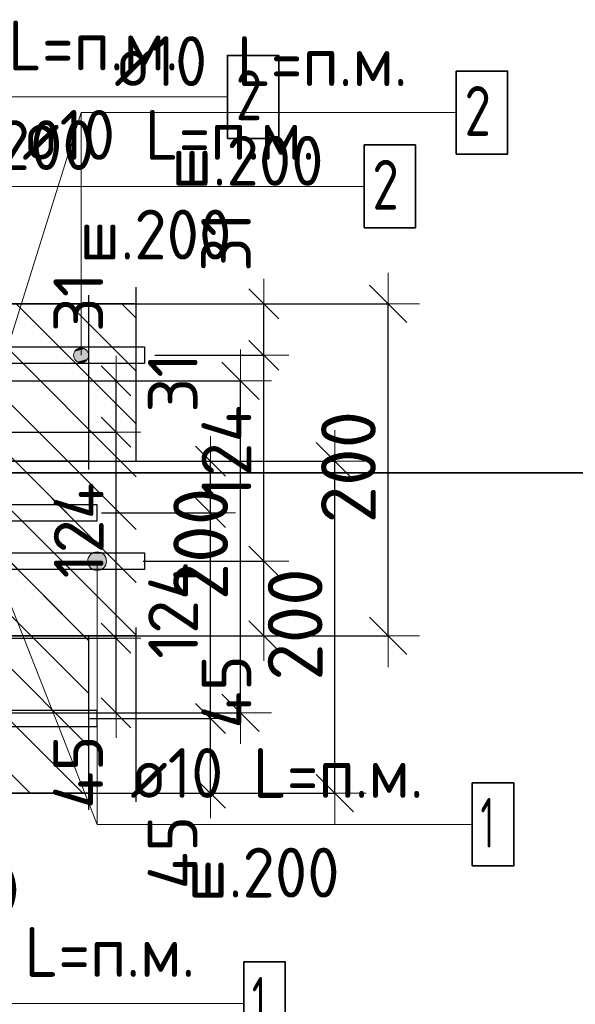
# Model space of a CAD drawing. Header units: metres. Extents: x -38 to 100, y -15 to 21.
# Tile 184 of 246: x 72.587 to 72.922, y 6.256 to 6.849. Entities that reach past the tile are written whole.
import ezdxf

# ---------------------------------------------------------------- set-up
doc = ezdxf.new("R2010")
doc.units = ezdxf.units.M
doc.header["$PDMODE"] = 65
doc.linetypes.add('______4', pattern=[0.135, 0.105, -0.03])
for name, color, linetype, lineweight in [('XR$3$Арм. стержнями верхней зоны', 180, 'Continuous', 35), ('XR$3$Арм. стержнями нижней зоны', 180, 'Continuous', 35), ('XR$3$Арм.стержн. Арматура края', 96, 'Continuous', 35), ('XR$3$Размерная линия (1)', 7, 'Continuous', 13), ('XR$3$Размерная линия_ общее', 7, 'Continuous', 13), ('XR$4$Арм. стержнями верхней зоны', 180, 'Continuous', 35), ('XR$4$Арм. стержнями нижней зоны', 180, 'Continuous', 35), ('XR$4$Арм.стержн. Арматура края', 96, 'Continuous', 35), ('XR$4$Размерная линия (1)', 7, 'Continuous', 13), ('XR$4$Размерная линия_ общее', 7, 'Continuous', 13), ('XR$5$Текст_ примечание', 7, 'Continuous', 13), ('XR$6$Арм. стержнями верхней зоны', 180, 'Continuous', 35), ('XR$6$Арм. стержнями нижней зоны', 180, 'Continuous', 35), ('XR$6$Размерная линия (1)', 7, 'Continuous', 13), ('XR$6$Размерная линия_ общее', 7, 'Continuous', 13), ('XR$7$Текст_ примечание', 7, 'Continuous', 13)]:
    doc.layers.add(name, color=color, linetype=linetype, lineweight=lineweight)
doc.styles.add('ISOCPEUR', font='txt')
doc.dimstyles.new('DIMSTYLE_12', dxfattribs={"dimtxt": 0.03, "dimasz": 0.03, "dimexe": 0, "dimexo": 0, "dimgap": 0.015, "dimtad": 2, "dimdec": 0, "dimlfac": 1000, "dimrnd": 1, "dimzin": 12, "dimdsep": 46, "dimtxsty": 'ISOCPEUR', "dimblk1": 'ALL_ML_STRICH', "dimblk2": 'ALL_ML_STRICH', "dimsah": 1, "dimcen": 0, "dimclrd": 7, "dimclre": 256, "dimclrt": 7, "dimadec": 0, "dimazin": 0, "dimtfac": 1, "dimtdec": 0, "dimtix": 1, "dimtmove": 2, "dimatfit": 3, "dimfxl": 0, "dimtzin": 0, "dimlwd": 0, "dimlwe": -3, "dimarcsym": 0})
doc.dimstyles.new('DIMSTYLE_14', dxfattribs={"dimtxt": 0.03, "dimasz": 0.03, "dimexe": 0, "dimexo": 0, "dimgap": 0.015, "dimtad": 2, "dimdec": 0, "dimlfac": 1000, "dimrnd": 1, "dimzin": 12, "dimdsep": 46, "dimtxsty": 'ISOCPEUR', "dimblk1": 'ALL_ML_STRICH', "dimblk2": 'ALL_ML_STRICH', "dimsah": 1, "dimcen": 0, "dimclrd": 7, "dimclre": 256, "dimclrt": 7, "dimadec": 0, "dimazin": 0, "dimtfac": 1, "dimtdec": 0, "dimtix": 1, "dimtmove": 2, "dimatfit": 3, "dimfxl": 0, "dimtvp": 1.2, "dimtzin": 0, "dimlwd": 0, "dimlwe": -3, "dimarcsym": 0})
doc.dimstyles.new('DIMSTYLE_8', dxfattribs={"dimtxt": 0.033, "dimasz": 0.0375, "dimexe": 0, "dimexo": 0, "dimgap": 0.0165, "dimtad": 2, "dimdec": 0, "dimlfac": 1000, "dimrnd": 1, "dimzin": 12, "dimdsep": 46, "dimtxsty": 'ISOCPEUR', "dimblk1": 'ALL_ML_STRICH', "dimblk2": 'ALL_ML_STRICH', "dimsah": 1, "dimcen": 0, "dimclrd": 7, "dimclre": 256, "dimclrt": 7, "dimadec": 0, "dimazin": 0, "dimtfac": 1, "dimtdec": 0, "dimtix": 1, "dimtmove": 2, "dimatfit": 3, "dimfxl": 0, "dimtzin": 0, "dimlwd": 0, "dimlwe": -3, "dimarcsym": 0})
pattern_1 = [(135, (0, 0), (-0.031819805, -0.031819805), [0.4, -0.05, 0, -0.05]), (135, (-0.01591, -0.01591), (-0.031819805, -0.031819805), [0.8, -0.1, 0.1, -0.1])]

# ---------------------------------------------------------------- blocks, each defined once
blk = doc.blocks.new('ALL_ML_STRICH')
at = {"color": 0, "linetype": 'ByBlock', "lineweight": -2}
for p, q in [((0, -0.5), (0, 0.5)), ((-0.3, -0.3), (0.3, 0.3)), ((-1, 0), (0.5, 0))]:
    blk.add_line(p, q, dxfattribs=at)
blk = doc.blocks.new('*D72')
at = {"layer": 'DEFPOINTS', "color": 7, "linetype": 'Continuous', "lineweight": 13, "transparency": 33554687}
for p in [(72.63764, 6.67826), (72.63764, 6.47826), (72.80919, 6.47826)]:
    blk.add_point(p, dxfattribs=at)
at = {"layer": 'XR$3$Размерная линия_ общее', "color": 253, "linetype": 'Continuous', "lineweight": -2, "true_color": 0xa0a0a0, "transparency": 33554687}
for p, q in [((72.65764, 6.67826), (72.80919, 6.67826)), ((72.65764, 6.47826), (72.80919, 6.47826))]:
    blk.add_line(p, q, dxfattribs=at)
at = {"layer": 'XR$3$Размерная линия_ общее', "color": 7, "linetype": 'Continuous', "lineweight": -2, "transparency": 33554687}
blk.add_line((72.80919, 6.47826), (72.80919, 6.67826), dxfattribs=at)
at = {"layer": 'XR$3$Размерная линия_ общее', "color": 7, "linetype": 'Continuous', "lineweight": 13, "transparency": 33554687, "xscale": 0.0375, "yscale": 0.0375, "zscale": 0.0375}
for p, rotation in [((72.80919, 6.67826), 90), ((72.80919, 6.47826), 270)]:
    blk.add_blockref('ALL_ML_STRICH', p, dxfattribs=dict(at, rotation=rotation))
at = {"layer": 'XR$3$Размерная линия_ общее', "color": 7, "linetype": 'Continuous', "lineweight": 13, "transparency": 33554687, "insert": (72.78519, 6.57991), "char_height": 0.033, "width": 0.099, "attachment_point": 5, "rotation": 90, "style": 'ISOCPEUR'}
blk.add_mtext('\\A1;{200}', dxfattribs=at)
blk = doc.blocks.new('*D76')
at = {"layer": 'DEFPOINTS', "color": 7, "linetype": 'Continuous', "lineweight": 13, "transparency": 33554687}
for p in [(72.4853, 6.41826), (72.52526, 6.37826), (72.4853, 6.30302)]:
    blk.add_point(p, dxfattribs=at)
at = {"layer": 'XR$3$Размерная линия (1)', "color": 9, "linetype": 'Continuous', "lineweight": -2, "true_color": 0xc7c7c7, "transparency": 33554687}
for p, q in [((72.4853, 6.39826), (72.4853, 6.30302)), ((72.52526, 6.35826), (72.52526, 6.30302))]:
    blk.add_line(p, q, dxfattribs=at)
at = {"layer": 'XR$3$Размерная линия (1)', "color": 7, "linetype": 'Continuous', "lineweight": -2, "transparency": 33554687}
blk.add_line((72.4853, 6.30302), (72.52526, 6.30302), dxfattribs=at)
at = {"layer": 'XR$3$Размерная линия (1)', "color": 7, "linetype": 'Continuous', "lineweight": 13, "transparency": 33554687, "xscale": 0.03, "yscale": 0.03, "zscale": 0.03, "rotation": 180}
blk.add_blockref('ALL_ML_STRICH', (72.4853, 6.30302), dxfattribs=at)
at = {"layer": 'XR$3$Размерная линия (1)', "color": 7, "linetype": 'Continuous', "lineweight": 13, "transparency": 33554687, "xscale": 0.03, "yscale": 0.03, "zscale": 0.03}
blk.add_blockref('ALL_ML_STRICH', (72.52526, 6.30302), dxfattribs=at)
at = {"layer": 'XR$3$Размерная линия (1)', "color": 7, "linetype": 'Continuous', "lineweight": 13, "transparency": 33554687, "insert": (72.5656, 6.32522), "char_height": 0.03, "width": 0.06, "attachment_point": 5, "style": 'ISOCPEUR'}
blk.add_mtext('\\A1;{40}', dxfattribs=at)
blk = doc.blocks.new('*D204')
at = {"layer": 'DEFPOINTS', "color": 7, "linetype": 'Continuous', "lineweight": 13, "transparency": 33554687}
for p in [(72.64153, 6.52326), (72.65438, 6.47826), (72.73419, 6.47826)]:
    blk.add_point(p, dxfattribs=at)
at = {"layer": 'XR$3$Размерная линия (1)', "color": 9, "linetype": 'Continuous', "lineweight": -2, "true_color": 0xc7c7c7, "transparency": 33554687}
for p, q in [((72.66153, 6.52326), (72.73419, 6.52326)), ((72.67438, 6.47826), (72.73419, 6.47826))]:
    blk.add_line(p, q, dxfattribs=at)
at = {"layer": 'XR$3$Размерная линия (1)', "color": 7, "linetype": 'Continuous', "lineweight": -2, "transparency": 33554687}
blk.add_line((72.73419, 6.47826), (72.73419, 6.52326), dxfattribs=at)
at = {"layer": 'XR$3$Размерная линия (1)', "color": 7, "linetype": 'Continuous', "lineweight": 13, "transparency": 33554687, "xscale": 0.03, "yscale": 0.03, "zscale": 0.03}
for p, rotation in [((72.73419, 6.52326), 90), ((72.73419, 6.47826), 270)]:
    blk.add_blockref('ALL_ML_STRICH', p, dxfattribs=dict(at, rotation=rotation))
at = {"layer": 'XR$3$Размерная линия (1)', "color": 7, "linetype": 'Continuous', "lineweight": 13, "transparency": 33554687, "insert": (72.71168, 6.4445), "char_height": 0.03, "width": 0.06, "attachment_point": 5, "rotation": 90, "style": 'ISOCPEUR'}
blk.add_mtext('\\A1;{45}', dxfattribs=at)
blk = doc.blocks.new('*D205')
at = {"layer": 'DEFPOINTS', "color": 7, "linetype": 'Continuous', "lineweight": 13, "transparency": 33554687}
for p in [(72.64855, 6.64726), (72.64153, 6.52326), (72.73419, 6.52326)]:
    blk.add_point(p, dxfattribs=at)
at = {"layer": 'XR$3$Размерная линия (1)', "color": 9, "linetype": 'Continuous', "lineweight": -2, "true_color": 0xc7c7c7, "transparency": 33554687}
for p, q in [((72.66855, 6.64726), (72.73419, 6.64726)), ((72.66153, 6.52326), (72.73419, 6.52326))]:
    blk.add_line(p, q, dxfattribs=at)
at = {"layer": 'XR$3$Размерная линия (1)', "color": 7, "linetype": 'Continuous', "lineweight": -2, "transparency": 33554687}
blk.add_line((72.73419, 6.52326), (72.73419, 6.64726), dxfattribs=at)
at = {"layer": 'XR$3$Размерная линия (1)', "color": 7, "linetype": 'Continuous', "lineweight": 13, "transparency": 33554687, "xscale": 0.03, "yscale": 0.03, "zscale": 0.03}
for p, rotation in [((72.73419, 6.64726), 90), ((72.73419, 6.52326), 270)]:
    blk.add_blockref('ALL_ML_STRICH', p, dxfattribs=dict(at, rotation=rotation))
at = {"layer": 'XR$3$Размерная линия (1)', "color": 7, "linetype": 'Continuous', "lineweight": 13, "transparency": 33554687, "insert": (72.71169, 6.58826), "char_height": 0.03, "width": 0.09, "attachment_point": 5, "rotation": 90, "style": 'ISOCPEUR'}
blk.add_mtext('\\A1;{124}', dxfattribs=at)
blk = doc.blocks.new('*D206')
at = {"layer": 'DEFPOINTS', "color": 7, "linetype": 'Continuous', "lineweight": 13, "transparency": 33554687}
for p in [(72.63068, 6.67826), (72.64855, 6.64726), (72.73419, 6.64726)]:
    blk.add_point(p, dxfattribs=at)
at = {"layer": 'XR$3$Размерная линия (1)', "color": 9, "linetype": 'Continuous', "lineweight": -2, "true_color": 0xc7c7c7, "transparency": 33554687}
for p, q in [((72.65068, 6.67826), (72.73419, 6.67826)), ((72.66855, 6.64726), (72.73419, 6.64726))]:
    blk.add_line(p, q, dxfattribs=at)
at = {"layer": 'XR$3$Размерная линия (1)', "color": 7, "linetype": 'Continuous', "lineweight": -2, "transparency": 33554687}
blk.add_line((72.73419, 6.64726), (72.73419, 6.67826), dxfattribs=at)
at = {"layer": 'XR$3$Размерная линия (1)', "color": 7, "linetype": 'Continuous', "lineweight": 13, "transparency": 33554687, "xscale": 0.03, "yscale": 0.03, "zscale": 0.03}
for p, rotation in [((72.73419, 6.67826), 90), ((72.73419, 6.64726), 270)]:
    blk.add_blockref('ALL_ML_STRICH', p, dxfattribs=dict(at, rotation=rotation))
at = {"layer": 'XR$3$Размерная линия (1)', "color": 7, "linetype": 'Continuous', "lineweight": 13, "transparency": 33554687, "insert": (72.71145, 6.71555), "char_height": 0.03, "width": 0.06, "attachment_point": 5, "rotation": 90, "style": 'ISOCPEUR'}
blk.add_mtext('\\A1;{31}', dxfattribs=at)
blk = doc.blocks.new('*D494')
at = {"layer": 'DEFPOINTS', "color": 7, "linetype": 'Continuous', "lineweight": 13, "transparency": 33554687}
for p in [(72.60555, 6.58345), (72.60555, 6.38345), (72.77709, 6.38345)]:
    blk.add_point(p, dxfattribs=at)
at = {"layer": 'XR$4$Размерная линия_ общее', "color": 253, "linetype": 'Continuous', "lineweight": -2, "true_color": 0xa0a0a0, "transparency": 33554687}
for p, q in [((72.62555, 6.58345), (72.77709, 6.58345)), ((72.62555, 6.38345), (72.77709, 6.38345))]:
    blk.add_line(p, q, dxfattribs=at)
at = {"layer": 'XR$4$Размерная линия_ общее', "color": 7, "linetype": 'Continuous', "lineweight": -2, "transparency": 33554687}
blk.add_line((72.77709, 6.38345), (72.77709, 6.58345), dxfattribs=at)
at = {"layer": 'XR$4$Размерная линия_ общее', "color": 7, "linetype": 'Continuous', "lineweight": 13, "transparency": 33554687, "xscale": 0.0375, "yscale": 0.0375, "zscale": 0.0375}
for p, rotation in [((72.77709, 6.58345), 90), ((72.77709, 6.38345), 270)]:
    blk.add_blockref('ALL_ML_STRICH', p, dxfattribs=dict(at, rotation=rotation))
at = {"layer": 'XR$4$Размерная линия_ общее', "color": 7, "linetype": 'Continuous', "lineweight": 13, "transparency": 33554687, "insert": (72.75309, 6.4851), "char_height": 0.033, "width": 0.099, "attachment_point": 5, "rotation": 90, "style": 'ISOCPEUR'}
blk.add_mtext('\\A1;{200}', dxfattribs=at)
blk = doc.blocks.new('*D496')
at = {"layer": 'DEFPOINTS', "color": 7, "linetype": 'Continuous', "lineweight": 13, "transparency": 33554687}
for p in [(72.60943, 6.42845), (72.62228, 6.38345), (72.70209, 6.38345)]:
    blk.add_point(p, dxfattribs=at)
at = {"layer": 'XR$4$Размерная линия (1)', "color": 9, "linetype": 'Continuous', "lineweight": -2, "true_color": 0xc7c7c7, "transparency": 33554687}
for p, q in [((72.62943, 6.42845), (72.70209, 6.42845)), ((72.64228, 6.38345), (72.70209, 6.38345))]:
    blk.add_line(p, q, dxfattribs=at)
at = {"layer": 'XR$4$Размерная линия (1)', "color": 7, "linetype": 'Continuous', "lineweight": -2, "transparency": 33554687}
blk.add_line((72.70209, 6.38345), (72.70209, 6.42845), dxfattribs=at)
at = {"layer": 'XR$4$Размерная линия (1)', "color": 7, "linetype": 'Continuous', "lineweight": 13, "transparency": 33554687, "xscale": 0.03, "yscale": 0.03, "zscale": 0.03}
for p, rotation in [((72.70209, 6.42845), 90), ((72.70209, 6.38345), 270)]:
    blk.add_blockref('ALL_ML_STRICH', p, dxfattribs=dict(at, rotation=rotation))
at = {"layer": 'XR$4$Размерная линия (1)', "color": 7, "linetype": 'Continuous', "lineweight": 13, "transparency": 33554687, "insert": (72.67924, 6.34771), "char_height": 0.03, "width": 0.06, "attachment_point": 5, "rotation": 90, "style": 'ISOCPEUR'}
blk.add_mtext('\\A1;{45}', dxfattribs=at)
blk = doc.blocks.new('*D497')
at = {"layer": 'DEFPOINTS', "color": 7, "linetype": 'Continuous', "lineweight": 13, "transparency": 33554687}
for p in [(72.61646, 6.55245), (72.60943, 6.42845), (72.70209, 6.42845)]:
    blk.add_point(p, dxfattribs=at)
at = {"layer": 'XR$4$Размерная линия (1)', "color": 9, "linetype": 'Continuous', "lineweight": -2, "true_color": 0xc7c7c7, "transparency": 33554687}
for p, q in [((72.63646, 6.55245), (72.70209, 6.55245)), ((72.62943, 6.42845), (72.70209, 6.42845))]:
    blk.add_line(p, q, dxfattribs=at)
at = {"layer": 'XR$4$Размерная линия (1)', "color": 7, "linetype": 'Continuous', "lineweight": -2, "transparency": 33554687}
blk.add_line((72.70209, 6.42845), (72.70209, 6.55245), dxfattribs=at)
at = {"layer": 'XR$4$Размерная линия (1)', "color": 7, "linetype": 'Continuous', "lineweight": 13, "transparency": 33554687, "xscale": 0.03, "yscale": 0.03, "zscale": 0.03}
for p, rotation in [((72.70209, 6.55245), 90), ((72.70209, 6.42845), 270)]:
    blk.add_blockref('ALL_ML_STRICH', p, dxfattribs=dict(at, rotation=rotation))
at = {"layer": 'XR$4$Размерная линия (1)', "color": 7, "linetype": 'Continuous', "lineweight": 13, "transparency": 33554687, "insert": (72.67959, 6.49345), "char_height": 0.03, "width": 0.09, "attachment_point": 5, "rotation": 90, "style": 'ISOCPEUR'}
blk.add_mtext('\\A1;{124}', dxfattribs=at)
blk = doc.blocks.new('*D498')
at = {"layer": 'DEFPOINTS', "color": 7, "linetype": 'Continuous', "lineweight": 13, "transparency": 33554687}
for p in [(72.59859, 6.58345), (72.61646, 6.55245), (72.70209, 6.55245)]:
    blk.add_point(p, dxfattribs=at)
at = {"layer": 'XR$4$Размерная линия (1)', "color": 9, "linetype": 'Continuous', "lineweight": -2, "true_color": 0xc7c7c7, "transparency": 33554687}
for p, q in [((72.61859, 6.58345), (72.70209, 6.58345)), ((72.63646, 6.55245), (72.70209, 6.55245))]:
    blk.add_line(p, q, dxfattribs=at)
at = {"layer": 'XR$4$Размерная линия (1)', "color": 7, "linetype": 'Continuous', "lineweight": -2, "transparency": 33554687}
blk.add_line((72.70209, 6.55245), (72.70209, 6.58345), dxfattribs=at)
at = {"layer": 'XR$4$Размерная линия (1)', "color": 7, "linetype": 'Continuous', "lineweight": 13, "transparency": 33554687, "xscale": 0.03, "yscale": 0.03, "zscale": 0.03}
for p, rotation in [((72.70209, 6.58345), 90), ((72.70209, 6.55245), 270)]:
    blk.add_blockref('ALL_ML_STRICH', p, dxfattribs=dict(at, rotation=rotation))
at = {"layer": 'XR$4$Размерная линия (1)', "color": 7, "linetype": 'Continuous', "lineweight": 13, "transparency": 33554687, "insert": (72.67935, 6.63074), "char_height": 0.03, "width": 0.06, "attachment_point": 5, "rotation": 90, "style": 'ISOCPEUR'}
blk.add_mtext('\\A1;{31}', dxfattribs=at)
blk = doc.blocks.new('*D710')
at = {"layer": 'DEFPOINTS', "color": 7, "linetype": 'Continuous', "lineweight": 13, "transparency": 33554687}
for p in [(72.54861, 6.63192), (72.54861, 6.43192), (72.72016, 6.43192)]:
    blk.add_point(p, dxfattribs=at)
at = {"layer": 'XR$6$Размерная линия_ общее', "color": 253, "linetype": 'Continuous', "lineweight": -2, "true_color": 0xa0a0a0, "transparency": 33554687}
for p, q in [((72.56861, 6.63192), (72.72016, 6.63192)), ((72.56861, 6.43192), (72.72016, 6.43192))]:
    blk.add_line(p, q, dxfattribs=at)
at = {"layer": 'XR$6$Размерная линия_ общее', "color": 7, "linetype": 'Continuous', "lineweight": -2, "transparency": 33554687}
blk.add_line((72.72016, 6.43192), (72.72016, 6.63192), dxfattribs=at)
at = {"layer": 'XR$6$Размерная линия_ общее', "color": 7, "linetype": 'Continuous', "lineweight": 13, "transparency": 33554687, "xscale": 0.0375, "yscale": 0.0375, "zscale": 0.0375}
for p, rotation in [((72.72016, 6.63192), 90), ((72.72016, 6.43192), 270)]:
    blk.add_blockref('ALL_ML_STRICH', p, dxfattribs=dict(at, rotation=rotation))
at = {"layer": 'XR$6$Размерная линия_ общее', "color": 7, "linetype": 'Continuous', "lineweight": 13, "transparency": 33554687, "insert": (72.69616, 6.53357), "char_height": 0.033, "width": 0.099, "attachment_point": 5, "rotation": 90, "style": 'ISOCPEUR'}
blk.add_mtext('\\A1;{200}', dxfattribs=at)
blk = doc.blocks.new('*D821')
at = {"layer": 'DEFPOINTS', "color": 7, "linetype": 'Continuous', "lineweight": 13, "transparency": 33554687}
for p in [(72.5525, 6.47692), (72.56535, 6.43192), (72.64516, 6.43192)]:
    blk.add_point(p, dxfattribs=at)
at = {"layer": 'XR$6$Размерная линия (1)', "color": 9, "linetype": 'Continuous', "lineweight": -2, "true_color": 0xc7c7c7, "transparency": 33554687}
for p, q in [((72.5725, 6.47692), (72.64516, 6.47692)), ((72.58535, 6.43192), (72.64516, 6.43192))]:
    blk.add_line(p, q, dxfattribs=at)
at = {"layer": 'XR$6$Размерная линия (1)', "color": 7, "linetype": 'Continuous', "lineweight": -2, "transparency": 33554687}
blk.add_line((72.64516, 6.43192), (72.64516, 6.47692), dxfattribs=at)
at = {"layer": 'XR$6$Размерная линия (1)', "color": 7, "linetype": 'Continuous', "lineweight": 13, "transparency": 33554687, "xscale": 0.03, "yscale": 0.03, "zscale": 0.03}
for p, rotation in [((72.64516, 6.47692), 90), ((72.64516, 6.43192), 270)]:
    blk.add_blockref('ALL_ML_STRICH', p, dxfattribs=dict(at, rotation=rotation))
at = {"layer": 'XR$6$Размерная линия (1)', "color": 7, "linetype": 'Continuous', "lineweight": 13, "transparency": 33554687, "insert": (72.6223, 6.39618), "char_height": 0.03, "width": 0.06, "attachment_point": 5, "rotation": 90, "style": 'ISOCPEUR'}
blk.add_mtext('\\A1;{45}', dxfattribs=at)
blk = doc.blocks.new('*D822')
at = {"layer": 'DEFPOINTS', "color": 7, "linetype": 'Continuous', "lineweight": 13, "transparency": 33554687}
for p in [(72.55952, 6.60092), (72.5525, 6.47692), (72.64516, 6.47692)]:
    blk.add_point(p, dxfattribs=at)
at = {"layer": 'XR$6$Размерная линия (1)', "color": 9, "linetype": 'Continuous', "lineweight": -2, "true_color": 0xc7c7c7, "transparency": 33554687}
for p, q in [((72.57952, 6.60092), (72.64516, 6.60092)), ((72.5725, 6.47692), (72.64516, 6.47692))]:
    blk.add_line(p, q, dxfattribs=at)
at = {"layer": 'XR$6$Размерная линия (1)', "color": 7, "linetype": 'Continuous', "lineweight": -2, "transparency": 33554687}
blk.add_line((72.64516, 6.47692), (72.64516, 6.60092), dxfattribs=at)
at = {"layer": 'XR$6$Размерная линия (1)', "color": 7, "linetype": 'Continuous', "lineweight": 13, "transparency": 33554687, "xscale": 0.03, "yscale": 0.03, "zscale": 0.03}
for p, rotation in [((72.64516, 6.60092), 90), ((72.64516, 6.47692), 270)]:
    blk.add_blockref('ALL_ML_STRICH', p, dxfattribs=dict(at, rotation=rotation))
at = {"layer": 'XR$6$Размерная линия (1)', "color": 7, "linetype": 'Continuous', "lineweight": 13, "transparency": 33554687, "insert": (72.62266, 6.54192), "char_height": 0.03, "width": 0.09, "attachment_point": 5, "rotation": 90, "style": 'ISOCPEUR'}
blk.add_mtext('\\A1;{124}', dxfattribs=at)
blk = doc.blocks.new('*D823')
at = {"layer": 'DEFPOINTS', "color": 7, "linetype": 'Continuous', "lineweight": 13, "transparency": 33554687}
for p in [(72.54165, 6.63192), (72.55952, 6.60092), (72.64516, 6.60092)]:
    blk.add_point(p, dxfattribs=at)
at = {"layer": 'XR$6$Размерная линия (1)', "color": 9, "linetype": 'Continuous', "lineweight": -2, "true_color": 0xc7c7c7, "transparency": 33554687}
for p, q in [((72.56165, 6.63192), (72.64516, 6.63192)), ((72.57952, 6.60092), (72.64516, 6.60092))]:
    blk.add_line(p, q, dxfattribs=at)
at = {"layer": 'XR$6$Размерная линия (1)', "color": 7, "linetype": 'Continuous', "lineweight": -2, "transparency": 33554687}
blk.add_line((72.64516, 6.60092), (72.64516, 6.63192), dxfattribs=at)
at = {"layer": 'XR$6$Размерная линия (1)', "color": 7, "linetype": 'Continuous', "lineweight": 13, "transparency": 33554687, "xscale": 0.03, "yscale": 0.03, "zscale": 0.03}
for p, rotation in [((72.64516, 6.63192), 90), ((72.64516, 6.60092), 270)]:
    blk.add_blockref('ALL_ML_STRICH', p, dxfattribs=dict(at, rotation=rotation))
at = {"layer": 'XR$6$Размерная линия (1)', "color": 7, "linetype": 'Continuous', "lineweight": 13, "transparency": 33554687, "insert": (72.62242, 6.67921), "char_height": 0.03, "width": 0.06, "attachment_point": 5, "rotation": 90, "style": 'ISOCPEUR'}
blk.add_mtext('\\A1;{31}', dxfattribs=at)

msp = doc.modelspace()

# ---------------------------------------------------------------- hatches: boundary and pattern name
at = {"linetype": 'Continuous', "lineweight": 25, "transparency": 33554687}
h = msp.add_hatch(dxfattribs=at)
h.set_pattern_fill('__________540', scale=0.015, style=0, pattern_type=2)
h.set_pattern_definition(pattern_1)
h.paths.add_polyline_path([(72.52526, 6.67826), (72.52526, 6.47826), (72.65723, 6.47826), (72.65723, 6.67826)], flags=0)
at = {"linetype": 'Continuous', "lineweight": 13, "transparency": 33554687}
h = msp.add_hatch(dxfattribs=at)
h.set_pattern_fill('__________540', scale=0.015, style=0, pattern_type=2)
h.set_pattern_definition(pattern_1)
h.paths.add_polyline_path([(72.21432, 6.58345), (72.21432, 6.38345), (72.62859, 6.38345), (72.62859, 6.58345)], flags=0)
at = {"layer": 'XR$3$Арм. стержнями верхней зоны', "linetype": 'Continuous', "lineweight": 13, "transparency": 33554687}
for points in [[(72.62798, 6.64951), (72.62024, 6.64951), (72.61961, 6.64726)], [(72.62798, 6.64951), (72.61961, 6.64726), (72.6286, 6.64726)], [(72.62636, 6.65113), (72.62186, 6.65113), (72.62024, 6.64951)], [(72.62636, 6.65113), (72.62024, 6.64951), (72.62798, 6.64951)], [(72.62186, 6.65113), (72.62636, 6.65113), (72.62411, 6.65176)], [(72.6286, 6.64726), (72.61961, 6.64726), (72.62024, 6.64501)], [(72.6286, 6.64726), (72.62024, 6.64501), (72.62798, 6.64501)], [(72.62798, 6.64501), (72.62024, 6.64501), (72.62186, 6.64339)], [(72.62798, 6.64501), (72.62186, 6.64339), (72.62636, 6.64339)], [(72.62636, 6.64339), (72.62186, 6.64339), (72.62411, 6.64276)]]:
    msp.add_hatch(color=7, dxfattribs=at).paths.add_polyline_path(points)
at = {"layer": 'XR$3$Арм. стержнями нижней зоны', "linetype": 'Continuous', "lineweight": 13, "transparency": 33554687}
for points in [[(72.62815, 6.52326), (72.6394, 6.52326), (72.63861, 6.52607)], [(72.62815, 6.52326), (72.63861, 6.52607), (72.62893, 6.52607)], [(72.62893, 6.52607), (72.63861, 6.52607), (72.63658, 6.5281)], [(72.62893, 6.52607), (72.63658, 6.5281), (72.63096, 6.5281)], [(72.63096, 6.5281), (72.63658, 6.5281), (72.63377, 6.52888)], [(72.62893, 6.52045), (72.6394, 6.52326), (72.62815, 6.52326)], [(72.62893, 6.52045), (72.63861, 6.52045), (72.6394, 6.52326)], [(72.63096, 6.51842), (72.63861, 6.52045), (72.62893, 6.52045)], [(72.63096, 6.51842), (72.63658, 6.51842), (72.63861, 6.52045)], [(72.63658, 6.51842), (72.63096, 6.51842), (72.63377, 6.51763)]]:
    msp.add_hatch(color=7, dxfattribs=at).paths.add_polyline_path(points)

# ---------------------------------------------------------------- linework, layer by layer
at = {"color": 7, "linetype": 'Continuous', "lineweight": 13, "transparency": 33554687}
for p, q in [((72.57526, 6.63721), (72.62411, 6.79343)), ((72.5753, 6.51321), (72.63377, 6.36468))]:
    msp.add_line(p, q, dxfattribs=at)
at = {"color": 7, "linetype": '______4', "lineweight": 25, "transparency": 33554687}
for p, q in [((72.65723, 6.37826), (72.65723, 6.77826)), ((72.62859, 6.68345), (72.62859, 6.28345))]:
    msp.add_line(p, q, dxfattribs=at)
at = {"color": 7, "linetype": 'Continuous', "lineweight": 35, "transparency": 33554687}
for p, q in [((72.65723, 6.67826), (72.52526, 6.67826)), ((72.62859, 6.58345), (72.21432, 6.58345)), ((72.52526, 6.47826), (72.65723, 6.47826)), ((72.46432, 6.38345), (72.62859, 6.38345))]:
    msp.add_line(p, q, dxfattribs=at)
at = {"layer": 'XR$3$Арм. стержнями верхней зоны', "color": 7, "linetype": 'Continuous', "lineweight": 13, "transparency": 33554687}
for p, q in [((72.62411, 6.79343), (72.85011, 6.79343)), ((72.62411, 6.79343), (72.62411, 6.64726)), ((72.62411, 6.65176), (72.62411, 6.65176)), ((72.61961, 6.64726), (72.61961, 6.64726)), ((72.62411, 6.64276), (72.62411, 6.64276)), ((72.6286, 6.64726), (72.6286, 6.64726))]:
    msp.add_line(p, q, dxfattribs=at)
at = {"layer": 'XR$3$Арм. стержнями верхней зоны', "color": 7, "linetype": 'Continuous', "lineweight": 35, "transparency": 33554687}
msp.add_lwpolyline([(72.85011, 6.76843), (72.88111, 6.76843), (72.88111, 6.81843), (72.85011, 6.81843), (72.85011, 6.76843)], dxfattribs=at)
at = {"layer": 'XR$3$Арм. стержнями верхней зоны', "color": 4, "linetype": 'Continuous', "lineweight": 25, "transparency": 33554687}
msp.add_lwpolyline([(72.30026, 6.65226), (72.66223, 6.65226), (72.66223, 6.64226), (72.30026, 6.64226), (72.30026, 6.65226)], dxfattribs=at)
at = {"layer": 'XR$3$Арм. стержнями верхней зоны', "color": 7, "linetype": 'Continuous', "lineweight": 13, "transparency": 33554687}
msp.add_circle((72.62411, 6.64726), 0.0045, dxfattribs=at)
at = {"layer": 'XR$3$Арм. стержнями нижней зоны', "color": 7, "linetype": 'Continuous', "lineweight": 13, "transparency": 33554687}
for p, q in [((72.63377, 6.52888), (72.63377, 6.52888)), ((72.62815, 6.52326), (72.62815, 6.52326)), ((72.63377, 6.36468), (72.63377, 6.52326)), ((72.63377, 6.51763), (72.63377, 6.51763)), ((72.6394, 6.52326), (72.6394, 6.52326)), ((72.63377, 6.36468), (72.85977, 6.36468))]:
    msp.add_line(p, q, dxfattribs=at)
at = {"layer": 'XR$3$Арм. стержнями нижней зоны', "color": 4, "linetype": 'Continuous', "lineweight": 25, "transparency": 33554687}
msp.add_lwpolyline([(72.30026, 6.52826), (72.66223, 6.52826), (72.66223, 6.51826), (72.30026, 6.51826), (72.30026, 6.52826)], dxfattribs=at)
at = {"layer": 'XR$3$Арм. стержнями нижней зоны', "color": 7, "linetype": 'Continuous', "lineweight": 35, "transparency": 33554687}
msp.add_lwpolyline([(72.85977, 6.33968), (72.88477, 6.33968), (72.88477, 6.38968), (72.85977, 6.38968), (72.85977, 6.33968)], dxfattribs=at)
at = {"layer": 'XR$3$Арм. стержнями нижней зоны', "color": 7, "linetype": 'Continuous', "lineweight": 13, "transparency": 33554687}
msp.add_circle((72.63377, 6.52326), 0.00563, dxfattribs=at)
at = {"layer": 'XR$3$Арм.стержн. Арматура края', "color": 4, "linetype": 'Continuous', "lineweight": 25, "transparency": 33554687}
for points in [[(72.33355, 6.65226), (72.66223, 6.65226), (72.66223, 6.64226)], [(72.66223, 6.64226), (72.33425, 6.64226)], [(72.33425, 6.52826), (72.66223, 6.52826), (72.66223, 6.51826), (72.33355, 6.51826)]]:
    msp.add_lwpolyline(points, dxfattribs=at)
at = {"layer": 'XR$4$Арм. стержнями верхней зоны', "color": 7, "linetype": 'Continuous', "lineweight": 13, "transparency": 33554687}
msp.add_line((72.56858, 6.74899), (72.79458, 6.74899), dxfattribs=at)
at = {"layer": 'XR$4$Арм. стержнями верхней зоны', "color": 7, "linetype": 'Continuous', "lineweight": 35, "transparency": 33554687}
msp.add_lwpolyline([(72.79458, 6.72399), (72.82558, 6.72399), (72.82558, 6.77399), (72.79458, 6.77399), (72.79458, 6.72399)], dxfattribs=at)
at = {"layer": 'XR$4$Арм. стержнями верхней зоны', "color": 4, "linetype": 'Continuous', "lineweight": 25, "transparency": 33554687}
msp.add_lwpolyline([(72.23932, 6.55745), (72.63359, 6.55745), (72.63359, 6.54745), (72.23932, 6.54745), (72.23932, 6.55745)], dxfattribs=at)
msp.add_lwpolyline([(72.23932, 6.55745), (72.63359, 6.55745), (72.63359, 6.54745), (72.23932, 6.54745), (72.23932, 6.55745)], dxfattribs=at)
at = {"layer": 'XR$4$Арм. стержнями нижней зоны', "color": 4, "linetype": 'Continuous', "lineweight": 25, "transparency": 33554687}
msp.add_lwpolyline([(72.23932, 6.43345), (72.63359, 6.43345), (72.63359, 6.42345), (72.23932, 6.42345), (72.23932, 6.43345)], dxfattribs=at)
msp.add_lwpolyline([(72.23932, 6.43345), (72.63359, 6.43345), (72.63359, 6.42345), (72.23932, 6.42345), (72.23932, 6.43345)], dxfattribs=at)
at = {"layer": 'XR$4$Арм.стержн. Арматура края', "color": 4, "linetype": 'Continuous', "lineweight": 25, "transparency": 33554687}
for points in [[(72.26789, 6.55745), (72.63359, 6.55745), (72.63359, 6.54745), (72.26858, 6.54745)], [(72.26789, 6.55745), (72.63359, 6.55745), (72.63359, 6.54745), (72.26858, 6.54745)], [(72.26858, 6.43345), (72.63359, 6.43345), (72.63359, 6.42345)], [(72.26858, 6.43345), (72.63359, 6.43345), (72.63359, 6.42345)], [(72.63359, 6.42345), (72.26789, 6.42345)], [(72.63359, 6.42345), (72.26789, 6.42345)]]:
    msp.add_lwpolyline(points, dxfattribs=at)
at = {"layer": 'XR$5$Текст_ примечание', "color": 7, "linetype": 'Continuous', "lineweight": 35, "transparency": 33554687}
msp.add_line((70.47573, 6.57641), (88.97573, 6.57641), dxfattribs=at)
at = {"layer": 'XR$5$Текст_ примечание', "color": 7, "linetype": 'Continuous', "lineweight": 13, "transparency": 33554687}
msp.add_line((88.97573, 6.57641), (70.47573, 6.57641), dxfattribs=at)
at = {"layer": 'XR$6$Арм. стержнями верхней зоны', "color": 7, "linetype": 'Continuous', "lineweight": 13, "transparency": 33554687}
msp.add_line((72.48625, 6.80286), (72.71225, 6.80286), dxfattribs=at)
at = {"layer": 'XR$6$Арм. стержнями верхней зоны', "color": 7, "linetype": 'Continuous', "lineweight": 35, "transparency": 33554687}
msp.add_lwpolyline([(72.71225, 6.77786), (72.74325, 6.77786), (72.74325, 6.82786), (72.71225, 6.82786), (72.71225, 6.77786)], dxfattribs=at)
at = {"layer": 'XR$6$Арм. стержнями нижней зоны', "color": 7, "linetype": 'Continuous', "lineweight": 13, "transparency": 33554687}
msp.add_line((72.49614, 6.25688), (72.72214, 6.25688), dxfattribs=at)
at = {"layer": 'XR$6$Арм. стержнями нижней зоны', "color": 7, "linetype": 'Continuous', "lineweight": 35, "transparency": 33554687}
msp.add_lwpolyline([(72.72214, 6.23188), (72.74714, 6.23188), (72.74714, 6.28188), (72.72214, 6.28188), (72.72214, 6.23188)], dxfattribs=at)
at = {"layer": 'XR$7$Текст_ примечание', "color": 7, "linetype": 'Continuous', "lineweight": 35, "transparency": 33554687}
msp.add_line((70.47573, 6.57641), (88.97573, 6.57641), dxfattribs=at)
at = {"layer": 'XR$7$Текст_ примечание', "color": 7, "linetype": 'Continuous', "lineweight": 13, "transparency": 33554687}
msp.add_line((88.97573, 6.57641), (70.47573, 6.57641), dxfattribs=at)

# ---------------------------------------------------------------- texts
at = {"layer": 'XR$3$Арм. стержнями верхней зоны', "color": 7, "linetype": 'Continuous', "lineweight": 25, "transparency": 33554687, "char_height": 0.03, "attachment_point": 7, "style": 'ISOCPEUR'}
for s, insert, width in [('\\W0.94;ø10 L=п.м.', (72.64411, 6.80943), 0.1999832), ('\\W0.78;2', (72.85511, 6.77943), 0.0326407), ('\\W0.95;ш.200 ', (72.6786, 6.74943), 0.1311997)]:
    msp.add_mtext(s, dxfattribs=dict(at, insert=insert, width=width))
at = {"layer": 'XR$3$Арм. стержнями нижней зоны', "color": 7, "linetype": 'Continuous', "lineweight": 25, "transparency": 33554687, "char_height": 0.03, "attachment_point": 7, "style": 'ISOCPEUR'}
for s, insert, width in [('\\W0.94;ø10 L=п.м.', (72.65377, 6.38068), 0.1999832), ('\\W0.56;1', (72.86477, 6.35068), 0.0233333), ('\\W0.95;ш.200 ', (72.68827, 6.32068), 0.1311997)]:
    msp.add_mtext(s, dxfattribs=dict(at, insert=insert, width=width))
at = {"layer": 'XR$4$Арм. стержнями верхней зоны', "color": 7, "linetype": 'Continuous', "lineweight": 25, "transparency": 33554687, "char_height": 0.03, "attachment_point": 7, "style": 'ISOCPEUR'}
for s, insert, width in [('\\W0.94;ø10 L=п.м.', (72.58858, 6.76499), 0.1999832), ('\\W0.78;2', (72.79958, 6.73499), 0.0326407), ('\\W0.95;ш.200 ', (72.62308, 6.70499), 0.1311995)]:
    msp.add_mtext(s, dxfattribs=dict(at, insert=insert, width=width))
at = {"layer": 'XR$6$Арм. стержнями верхней зоны', "color": 7, "linetype": 'Continuous', "lineweight": 25, "transparency": 33554687, "char_height": 0.03, "attachment_point": 7, "style": 'ISOCPEUR'}
for s, insert, width in [('\\W0.94;ø10 L=п.м.', (72.50625, 6.81886), 0.1999832), ('\\W0.78;2', (72.71725, 6.78886), 0.0326407), ('\\W0.95;ш.200 ', (72.54075, 6.75886), 0.1311995)]:
    msp.add_mtext(s, dxfattribs=dict(at, insert=insert, width=width))
at = {"layer": 'XR$6$Арм. стержнями нижней зоны', "color": 7, "linetype": 'Continuous', "lineweight": 25, "transparency": 33554687, "char_height": 0.03, "attachment_point": 7, "style": 'ISOCPEUR'}
for s, insert, width in [('\\W0.94;ø10 L=п.м.', (72.51614, 6.27288), 0.199983), ('\\W0.56;1', (72.72714, 6.24288), 0.0233333)]:
    msp.add_mtext(s, dxfattribs=dict(at, insert=insert, width=width))

# ---------------------------------------------------------------- dimensions: what is measured, and where the dimension line sits
at = {"layer": 'XR$3$Размерная линия (1)', "color": 7, "linetype": 'Continuous', "lineweight": 13, "transparency": 33554687}
for base, p1, p2, dimstyle, picture, middle in [((72.73419, 6.67826), (72.66855, 6.64726), (72.65068, 6.67826), 'DIMSTYLE_14', '*D206', (72.71145, 6.71555)), ((72.73419, 6.64726), (72.66153, 6.52326), (72.66855, 6.64726), 'DIMSTYLE_12', '*D205', (72.71169, 6.58826)), ((72.73419, 6.52326), (72.67438, 6.47826), (72.66153, 6.52326), 'DIMSTYLE_14', '*D204', (72.71168, 6.4445))]:
    dim = msp.add_linear_dim(base=base, p1=p1, p2=p2, angle=90, dimstyle=dimstyle, override={"dimpost": '<>', "dimclrd": 7, "dimclre": 9, "dimclrt": 7, "dimlwd": 0, "dimlwe": 65533}, dxfattribs=at)
    dim.commit()
    dim.dimension.update_dxf_attribs({"geometry": picture, "text_midpoint": middle, "dimtype": 160})
dim = msp.add_linear_dim(base=(72.52526, 6.30302), p1=(72.4853, 6.39826), p2=(72.52526, 6.35826), dimstyle='DIMSTYLE_14', override={"dimpost": '<>', "dimclrd": 7, "dimclre": 9, "dimclrt": 7, "dimlwd": 0, "dimlwe": 65533}, dxfattribs=at)
dim.commit()
dim.dimension.update_dxf_attribs({"geometry": '*D76', "text_midpoint": (72.5656, 6.32522), "dimtype": 160})
at = {"layer": 'XR$3$Размерная линия_ общее', "color": 7, "linetype": 'Continuous', "lineweight": 13, "transparency": 33554687}
dim = msp.add_linear_dim(base=(72.80919, 6.67826), p1=(72.65764, 6.47826), p2=(72.65764, 6.67826), angle=90, dimstyle='DIMSTYLE_8', override={"dimpost": '<>', "dimclrd": 7, "dimclre": 253, "dimclrt": 7, "dimlwd": 0, "dimlwe": 65533}, dxfattribs=at)
dim.commit()
dim.dimension.update_dxf_attribs({"geometry": '*D72', "text_midpoint": (72.78519, 6.57991), "dimtype": 160})
at = {"layer": 'XR$4$Размерная линия (1)', "color": 7, "linetype": 'Continuous', "lineweight": 13, "transparency": 33554687}
for base, p1, p2, dimstyle, picture, middle in [((72.70209, 6.58345), (72.63646, 6.55245), (72.61859, 6.58345), 'DIMSTYLE_14', '*D498', (72.67935, 6.63074)), ((72.70209, 6.55245), (72.62943, 6.42845), (72.63646, 6.55245), 'DIMSTYLE_12', '*D497', (72.67959, 6.49345)), ((72.70209, 6.42845), (72.64228, 6.38345), (72.62943, 6.42845), 'DIMSTYLE_14', '*D496', (72.67924, 6.34771))]:
    dim = msp.add_linear_dim(base=base, p1=p1, p2=p2, angle=90, dimstyle=dimstyle, override={"dimpost": '<>', "dimclrd": 7, "dimclre": 9, "dimclrt": 7, "dimlwd": 0, "dimlwe": 65533}, dxfattribs=at)
    dim.commit()
    dim.dimension.update_dxf_attribs({"geometry": picture, "text_midpoint": middle, "dimtype": 160})
at = {"layer": 'XR$4$Размерная линия_ общее', "color": 7, "linetype": 'Continuous', "lineweight": 13, "transparency": 33554687}
dim = msp.add_linear_dim(base=(72.77709, 6.58345), p1=(72.62555, 6.38345), p2=(72.62555, 6.58345), angle=90, dimstyle='DIMSTYLE_8', override={"dimpost": '<>', "dimclrd": 7, "dimclre": 253, "dimclrt": 7, "dimlwd": 0, "dimlwe": 65533}, dxfattribs=at)
dim.commit()
dim.dimension.update_dxf_attribs({"geometry": '*D494', "text_midpoint": (72.75309, 6.4851), "dimtype": 160})
at = {"layer": 'XR$6$Размерная линия (1)', "color": 7, "linetype": 'Continuous', "lineweight": 13, "transparency": 33554687}
for base, p1, p2, dimstyle, picture, middle in [((72.64516, 6.63192), (72.57952, 6.60092), (72.56165, 6.63192), 'DIMSTYLE_14', '*D823', (72.62242, 6.67921)), ((72.64516, 6.60092), (72.5725, 6.47692), (72.57952, 6.60092), 'DIMSTYLE_12', '*D822', (72.62266, 6.54192)), ((72.64516, 6.47692), (72.58535, 6.43192), (72.5725, 6.47692), 'DIMSTYLE_14', '*D821', (72.6223, 6.39618))]:
    dim = msp.add_linear_dim(base=base, p1=p1, p2=p2, angle=90, dimstyle=dimstyle, override={"dimpost": '<>', "dimclrd": 7, "dimclre": 9, "dimclrt": 7, "dimlwd": 0, "dimlwe": 65533}, dxfattribs=at)
    dim.commit()
    dim.dimension.update_dxf_attribs({"geometry": picture, "text_midpoint": middle, "dimtype": 160})
at = {"layer": 'XR$6$Размерная линия_ общее', "color": 7, "linetype": 'Continuous', "lineweight": 13, "transparency": 33554687}
dim = msp.add_linear_dim(base=(72.72016, 6.63192), p1=(72.56861, 6.43192), p2=(72.56861, 6.63192), angle=90, dimstyle='DIMSTYLE_8', override={"dimpost": '<>', "dimclrd": 7, "dimclre": 253, "dimclrt": 7, "dimlwd": 0, "dimlwe": 65533}, dxfattribs=at)
dim.commit()
dim.dimension.update_dxf_attribs({"geometry": '*D710', "text_midpoint": (72.69616, 6.53357), "dimtype": 160})

doc.saveas('drawing.dxf')
